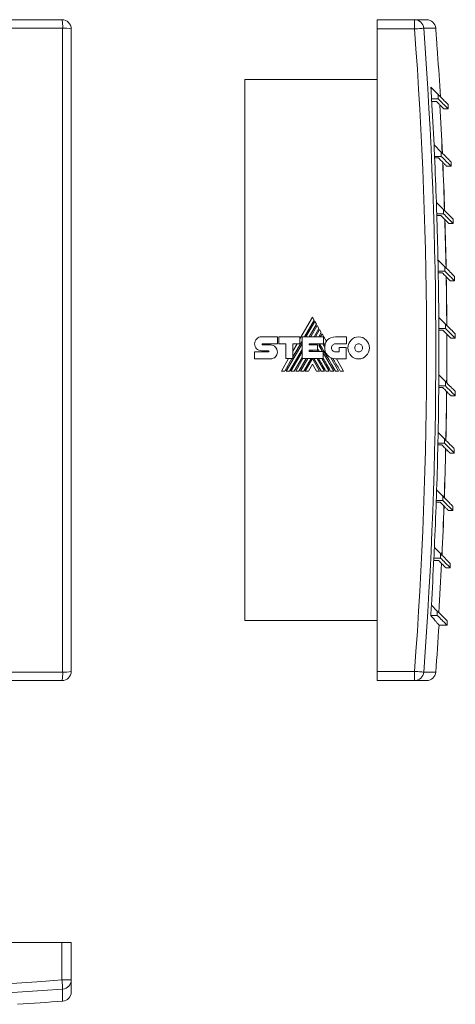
# Model space of a CAD drawing. Header units: millimetres. Extents: x 32 to 455, y -35 to 291.
# Tile 4 of 4: x 313 to 455, y -30 to 291. Entities that reach past the tile are written whole.
import ezdxf

# ---------------------------------------------------------------- set-up
doc = ezdxf.new("R2010")
doc.units = ezdxf.units.MM
doc.linetypes.add('PHANTOM', pattern=[12.7, 6.35, -1.27, 1.27, -1.27, 1.27, -1.27])
doc.layers.add('___VS___', color=7, linetype='Continuous', lineweight=15)

msp = doc.modelspace()

# ---------------------------------------------------------------- linework, layer by layer
at = {"color": 7, "linetype": 'Continuous', "lineweight": 15}
for p, q in [((117.89, 290.62), (326.89, 290.62)), ((429.4, 287.62), (429.4, 290.62)), ((429.4, 290.62), (441.57, 290.62)), ((441.57, 287.62), (441.57, 290.62)), ((441.57, 290.62), (445.49, 290.62)), ((327.11, 287.85), (117.66, 287.85)), ((327.11, 78.4), (327.11, 287.85)), ((329.89, 287.62), (329.89, 78.62)), ((441.57, 287.62), (429.4, 287.62)), ((429.4, 287.62), (429.4, 78.62)), ((448.72, 284.62), (448.7, 284.62)), ((449.06, 279.62), (449.07, 279.62)), ((386.4, 95.12), (386.4, 271.12)), ((386.4, 271.12), (429.4, 271.12)), ((446.89, 268.64), (449.28, 266.25)), ((449.28, 266.25), (449.28, 264.84)), ((449.28, 264.84), (447.12, 264.84)), ((452.47, 261.64), (452.47, 263.06)), ((451.02, 261.65), (452.47, 261.64)), ((447.91, 249.91), (450.24, 247.58)), ((450.24, 247.58), (450.24, 246.17)), ((450.24, 246.17), (448.09, 246.17)), ((448.11, 245.63), (449.37, 245.63)), ((453.43, 242.98), (453.43, 244.39)), ((452.02, 242.98), (453.43, 242.98)), ((448.68, 231.19), (450.96, 228.92)), ((450.96, 227.5), (448.8, 227.5)), ((450.96, 228.92), (450.96, 227.5)), ((448.82, 226.96), (450.09, 226.96)), ((452.73, 224.31), (454.15, 224.31)), ((454.15, 224.31), (454.15, 225.73)), ((449.2, 212.47), (451.42, 210.25)), ((451.42, 208.84), (449.27, 208.84)), ((449.28, 208.29), (450.55, 208.29)), ((451.42, 210.25), (451.42, 208.84)), ((453.2, 205.65), (454.61, 205.65)), ((454.61, 205.65), (454.61, 207.06)), ((408.36, 193.82), (404.28, 186.75)), ((405.77, 187.46), (408.91, 192.89)), ((409.15, 192.47), (406.26, 187.46)), ((408.91, 192.89), (408.36, 193.82)), ((409.68, 191.55), (409.15, 192.47)), ((449.47, 193.75), (451.64, 191.58)), ((407.32, 187.46), (409.68, 191.55)), ((409.92, 191.13), (407.8, 187.46)), ((408.87, 187.46), (410.46, 190.2)), ((410.7, 189.79), (409.35, 187.46)), ((410.46, 190.2), (409.92, 191.13)), ((411.24, 188.84), (410.7, 189.79)), ((451.64, 190.17), (449.49, 190.17)), ((449.49, 189.63), (450.77, 189.63)), ((451.64, 191.58), (451.64, 190.17)), ((391.81, 187.49), (396.95, 187.49)), ((396.95, 187.49), (396.95, 185.19)), ((397.46, 185.19), (397.46, 187.48)), ((397.46, 187.48), (404.28, 187.48)), ((402, 180.93), (404.97, 186.06)), ((404.28, 187.48), (404.28, 185.21)), ((404.97, 180.4), (404.97, 187.46)), ((404.97, 187.46), (411.93, 187.46)), ((410.44, 187.46), (411.24, 188.84)), ((411.48, 188.44), (410.91, 187.46)), ((412.9, 185.96), (411.48, 188.44)), ((411.93, 187.46), (411.93, 185.17)), ((415.82, 187.44), (419.4, 187.44)), ((419.4, 187.44), (419.4, 185.15)), ((453.41, 186.98), (454.83, 186.98)), ((454.83, 186.98), (454.83, 188.39)), ((389.56, 185.18), (389.56, 185.18)), ((394.07, 182.95), (391.82, 182.95)), ((392.11, 185.19), (396.95, 185.19)), ((392.12, 184.84), (394.73, 184.84)), ((399.67, 185.19), (397.46, 185.19)), ((399.67, 180.4), (399.67, 185.19)), ((399.83, 176.31), (404.97, 185.22)), ((400.89, 176.31), (404.97, 183.38)), ((404.28, 185.21), (402, 185.21)), ((402, 180.4), (402, 185.21)), ((403.39, 185.21), (402, 182.81)), ((407.28, 185.17), (411.93, 185.17)), ((407.28, 185.17), (407.28, 184.8)), ((407.28, 184.8), (410.05, 184.8)), ((407.28, 183.07), (410.05, 183.07)), ((407.28, 183.07), (407.28, 182.73)), ((407.28, 182.73), (411.89, 182.73)), ((407.7, 182.73), (407.9, 183.07)), ((407.82, 184.8), (408.03, 185.17)), ((408.17, 182.73), (408.37, 183.07)), ((408.9, 184.8), (409.12, 185.17)), ((409.37, 184.8), (409.59, 185.17)), ((409.86, 183.07), (410.06, 182.73)), ((410.05, 184.8), (410.05, 183.07)), ((410.44, 184.77), (410.67, 185.17)), ((410.44, 184.77), (411.62, 182.73)), ((411.75, 185.17), (412.35, 184.13)), ((411.89, 180.4), (411.89, 182.73)), ((419.4, 185.15), (415.82, 185.15)), ((415.82, 182.57), (417.06, 182.57)), ((417.06, 182.57), (417.06, 183.94)), ((417.06, 183.94), (419.32, 183.94)), ((419.32, 183.94), (419.32, 180.29)), ((389.56, 182.56), (394.07, 182.56)), ((394.73, 180.3), (389.56, 180.3)), ((400.61, 180.4), (398.25, 176.31)), ((399.34, 176.31), (401.7, 180.4)), ((399.67, 180.4), (402, 180.4)), ((401.38, 176.31), (404.97, 182.54)), ((402.43, 176.31), (404.97, 180.7)), ((402.92, 176.31), (405.27, 180.4)), ((403.98, 176.31), (406.35, 180.4)), ((404.47, 176.31), (406.83, 180.4)), ((404.97, 180.4), (411.89, 180.4)), ((405.54, 176.31), (407.9, 180.4)), ((406.02, 176.31), (408.35, 180.37)), ((410.69, 176.31), (408.35, 180.37)), ((411.18, 176.31), (408.81, 180.4)), ((409.87, 180.4), (412.23, 176.31)), ((411.41, 180.4), (413.77, 176.31)), ((411.89, 182.25), (415.33, 176.31)), ((414.39, 180.61), (416.87, 176.31)), ((419.32, 180.29), (415.84, 180.29)), ((418.48, 176.31), (416.18, 180.29)), ((408.35, 178.51), (407.07, 176.31)), ((408.35, 178.51), (409.63, 176.31)), ((449.49, 175.04), (451.61, 172.92)), ((451.61, 171.5), (449.46, 171.5)), ((449.46, 170.96), (450.74, 170.96)), ((451.61, 172.92), (451.61, 171.5)), ((453.38, 168.31), (454.8, 168.31)), ((454.8, 168.31), (454.8, 169.73)), ((449.25, 156.32), (451.32, 154.25)), ((451.32, 154.25), (451.32, 152.84)), ((449.17, 152.29), (450.45, 152.29)), ((451.32, 152.84), (449.18, 152.84)), ((454.51, 149.65), (454.51, 151.06)), ((453.1, 149.65), (454.51, 149.65)), ((448.77, 137.61), (450.79, 135.58)), ((450.79, 135.58), (450.79, 134.17)), ((448.63, 133.63), (449.92, 133.63)), ((450.79, 134.17), (448.65, 134.17)), ((453.98, 130.98), (453.98, 132.39)), ((452.56, 130.98), (453.98, 130.98)), ((448.03, 118.89), (450.01, 116.92)), ((450.01, 115.5), (447.87, 115.5)), ((450.01, 116.92), (450.01, 115.5)), ((447.83, 114.71), (449.39, 114.71)), ((451.77, 112.31), (453.2, 112.31)), ((453.2, 112.31), (453.2, 113.73)), ((447.04, 100.18), (448.98, 98.25)), ((448.98, 96.84), (446.84, 96.84)), ((448.98, 98.25), (448.98, 96.84)), ((386.4, 95.12), (429.4, 95.12)), ((449.53, 93.65), (452.17, 93.65)), ((452.17, 93.65), (452.17, 95.06)), ((117.66, 78.4), (327.11, 78.4)), ((429.4, 78.62), (441.57, 78.62)), ((429.4, 75.62), (429.4, 78.62)), ((441.57, 75.62), (441.57, 78.62)), ((326.89, 75.62), (117.89, 75.62)), ((441.57, 75.62), (429.4, 75.62)), ((445.49, 75.62), (441.57, 75.62)), ((326.89, -9.58), (117.89, -9.58)), ((326.89, -21.74), (326.89, -9.58)), ((326.89, -9.58), (329.89, -9.58)), ((329.89, -9.58), (329.89, -21.74)), ((326.89, -21.74), (329.89, -21.74)), ((329.89, -21.74), (329.89, -25.66))]:
    msp.add_line(p, q, dxfattribs=at)
at = {"color": 8, "linetype": 'Continuous', "lineweight": 15}
for p, q in [((448.48, 287.85), (444.55, 287.85)), ((444.55, 78.4), (448.48, 78.4)), ((327.11, -28.66), (327.11, -24.72))]:
    msp.add_line(p, q, dxfattribs=at)
at = {"color": 7, "linetype": 'Continuous', "lineweight": 15, "flags": 128}
for points in [[(444.55, 287.85), (444.46, 287.84), (444.26, 287.82), (443.97, 287.8), (443.6, 287.77), (443.16, 287.74), (442.66, 287.7), (442.12, 287.66), (441.57, 287.62)], [(448.66, 264.04), (447.53, 264.04), (447.16, 264.04)], [(417.4, 176.31), (416.68, 177.56), (416, 178.72), (415.51, 179.58), (415.04, 180.38)], [(444.55, 78.4), (444.46, 78.4), (444.26, 78.42), (443.97, 78.44), (443.6, 78.47), (443.16, 78.5), (442.66, 78.54), (442.12, 78.58), (441.57, 78.62)], [(326.89, -21.74), (326.93, -22.3), (326.97, -22.83), (327.01, -23.33), (327.04, -23.77), (327.07, -24.15), (327.09, -24.43), (327.1, -24.63), (327.11, -24.72)]]:
    msp.add_lwpolyline(points, dxfattribs=at)
at = {"color": 7, "linetype": 'Continuous', "lineweight": 15}
for centre, radius, start, end in [((317.94, 288.5), 9.2, 355.9138, 13.331), ((326.89, 287.62), 3, 0, 90), ((441.56, 287.63), 3, 4.2016, 89.9271), ((445.49, 287.62), 3, 4.2899, 90), ((327.77, 278.67), 9.2, 76.6701, 94.0852), ((-947.6, 183.12), 1393.09, 355.69801, 4.30199), ((-947.6, 183.12), 1396.08, 355.69801, 4.30199), ((-947.6, 183.12), 1400, 4.15759, 4.28991), ((-947.6, 183.12), 1399.98, 3.9525, 4.15764), ((-947.6, 183.12), 1400, 3.37539, 3.95245), ((-947.6, 183.12), 1397.1, 3.35301, 3.50922), ((-947.6, 183.12), 1397.1, 2.74022, 3.35301), ((-947.6, 183.12), 1399.66, 2.62535, 3.26806), ((-947.6, 183.12), 1399.7, 2.62343, 3.2661), ((-947.6, 183.12), 1397.1, 2.58645, 2.74022), ((-947.6, 183.12), 1397.1, 1.9718, 2.58645), ((-947.6, 183.12), 1399.66, 1.85997, 2.50402), ((-947.6, 183.12), 1399.7, 1.8581, 2.5021), ((-947.6, 183.12), 1397.1, 1.82035, 1.9718), ((-947.6, 183.12), 1397.1, 1.20379, 1.82035), ((-947.6, 183.12), 1399.66, 1.09492, 1.74037), ((-947.6, 183.12), 1399.7, 1.09309, 1.7385), ((-947.6, 183.12), 1397.1, 1.05458, 1.20379), ((-947.6, 183.12), 1397.1, 0.43605, 1.05458), ((-947.6, 183.12), 1399.66, 0.33006, 0.97698), ((-947.6, 183.12), 1399.7, 0.32828, 0.97517), ((-947.6, 183.12), 1397.1, 0.28899, 0.43605), ((-947.6, 183.12), 1397.1, 359.66845, 0.28899), ((416.24, 183.96), 3.9, 149.0381, 166.8386), ((-947.6, 183.12), 1399.66, 359.56526, 0.21372), ((-947.6, 183.12), 1399.7, 359.56353, 0.21195), ((415.84, 183.8), 3.51, 174.6401, 270), ((-947.6, 183.12), 1397.1, 359.52346, 359.66845), ((-947.6, 183.12), 1397.1, 358.90085, 359.52346), ((-947.6, 183.12), 1399.66, 358.80038, 359.45046), ((-947.6, 183.12), 1399.7, 358.79869, 359.44873), ((-947.6, 183.12), 1397.1, 358.75784, 358.90085), ((-947.6, 183.12), 1397.1, 358.1331, 358.75784), ((-947.6, 183.12), 1399.66, 358.03528, 358.68705), ((-947.6, 183.12), 1399.7, 358.03364, 358.68538), ((-947.6, 183.12), 1397.1, 357.992, 358.1331), ((-947.6, 183.12), 1397.1, 357.36506, 357.992), ((-947.6, 183.12), 1399.66, 357.26984, 357.92338), ((-947.6, 183.12), 1399.7, 357.26824, 357.92174), ((-947.6, 183.12), 1397.1, 357.2258, 357.36506), ((-947.6, 183.12), 1397.1, 356.59659, 357.2258), ((-947.6, 183.12), 1399.66, 356.5039, 357.15929), ((-947.6, 183.12), 1399.7, 356.50235, 357.15771), ((-947.6, 183.12), 1397.1, 356.4591, 356.59659), ((-947.6, 183.12), 1400, 355.71009, 356.33685), ((326.89, 78.62), 3, 270, 0), ((317.94, 77.74), 9.2, 346.669, 4.0862), ((327.77, 87.57), 9.2, 265.9138, 283.331), ((441.56, 78.62), 3, 270.073, 355.7984), ((445.49, 78.62), 3, 270, 355.7101), ((222.39, 1367.42), 1393.09, 265.69801, 274.30199), ((326.89, -21.74), 3, 274.2016, 359.927), ((222.39, 1367.42), 1396.08, 265.69801, 274.30199), ((222.39, 1367.42), 1400, 273.68584, 274.28991), ((326.89, -25.66), 3, 274.2899, 0)]:
    msp.add_arc(centre, radius, start, end, dxfattribs=at)
for points, knots in [([(452.46, 263.07), (452.46, 263.07), (452.45, 263.08), (452.3, 263.22), (452.06, 263.46), (451.72, 263.81), (451.27, 264.26), (450.54, 264.99), (449.78, 265.74), (449.28, 266.25)], [0, 0, 0, 0, 0.109685, 0.236433, 0.363181, 0.489928, 0.616676, 0.743424, 1, 1, 1, 1]), ([(451.02, 261.68), (451.03, 261.67), (451.06, 261.64), (450.81, 261.89), (450.31, 262.39), (449.59, 263.11), (448.97, 263.73), (448.66, 264.04)], [0, 0, 0, 0, 0.097896, 0.341763, 0.58563, 0.792781, 1, 1, 1, 1]), ([(449.28, 264.84), (449.83, 264.29), (450.92, 263.19), (451.91, 262.2), (452.44, 261.67), (452.42, 261.7), (452.41, 261.7)], [0, 0, 0, 0, 0.279464, 0.559016, 0.838611, 1, 1, 1, 1]), ([(453.43, 244.39), (453.36, 244.46), (453.22, 244.61), (452.16, 245.67), (450.88, 246.94), (450.24, 247.58)], [0, 0, 0, 0, 0.333393, 0.666603, 1, 1, 1, 1]), ([(449.37, 245.63), (449.56, 245.44), (450.12, 244.88), (450.86, 244.13), (451.52, 243.47), (451.91, 243.09), (452.03, 242.96), (452.02, 242.98), (452.02, 242.98)], [0, 0, 0, 0, 0.109607, 0.328829, 0.548051, 0.767273, 0.986495, 1, 1, 1, 1]), ([(450.24, 246.17), (450.79, 245.62), (451.89, 244.53), (452.88, 243.53), (453.4, 243.01), (453.38, 243.03), (453.37, 243.04)], [0, 0, 0, 0, 0.27971, 0.559704, 0.83987, 1, 1, 1, 1]), ([(454.15, 225.73), (454.08, 225.8), (453.94, 225.94), (452.87, 227), (451.6, 228.28), (450.96, 228.92)], [0, 0, 0, 0, 0.333393, 0.666603, 1, 1, 1, 1]), ([(450.96, 227.5), (451.51, 226.95), (452.6, 225.86), (453.59, 224.87), (454.12, 224.34), (454.1, 224.36), (454.09, 224.37)], [0, 0, 0, 0, 0.27971, 0.559704, 0.83987, 1, 1, 1, 1]), ([(450.09, 226.96), (450.27, 226.77), (450.83, 226.21), (451.58, 225.47), (452.24, 224.81), (452.62, 224.42), (452.75, 224.3), (452.73, 224.31), (452.73, 224.32)], [0, 0, 0, 0, 0.109607, 0.328829, 0.548051, 0.767273, 0.986495, 1, 1, 1, 1]), ([(450.55, 208.29), (450.74, 208.11), (451.3, 207.54), (452.05, 206.8), (452.7, 206.14), (453.09, 205.76), (453.22, 205.63), (453.2, 205.65), (453.2, 205.65)], [0, 0, 0, 0, 0.109607, 0.328829, 0.548051, 0.767273, 0.986495, 1, 1, 1, 1]), ([(454.61, 207.06), (454.54, 207.13), (454.4, 207.27), (453.34, 208.34), (452.06, 209.61), (451.42, 210.25)], [0, 0, 0, 0, 0.333393, 0.666603, 1, 1, 1, 1]), ([(451.42, 208.84), (451.97, 208.29), (453.07, 207.19), (454.06, 206.2), (454.58, 205.68), (454.56, 205.7), (454.55, 205.71)], [0, 0, 0, 0, 0.27971, 0.559704, 0.83987, 1, 1, 1, 1]), ([(450.77, 189.63), (450.96, 189.44), (451.52, 188.88), (452.26, 188.13), (452.92, 187.47), (453.31, 187.09), (453.43, 186.96), (453.41, 186.98), (453.41, 186.98)], [0, 0, 0, 0, 0.109607, 0.328829, 0.548051, 0.767273, 0.986495, 1, 1, 1, 1]), ([(454.83, 188.39), (454.76, 188.46), (454.62, 188.61), (453.55, 189.67), (452.28, 190.94), (451.64, 191.58)], [0, 0, 0, 0, 0.333393, 0.666603, 1, 1, 1, 1]), ([(451.64, 190.17), (452.19, 189.62), (453.28, 188.53), (454.27, 187.53), (454.8, 187.01), (454.78, 187.03), (454.77, 187.04)], [0, 0, 0, 0, 0.27971, 0.559704, 0.83987, 1, 1, 1, 1]), ([(450.74, 170.96), (450.92, 170.77), (451.48, 170.21), (452.23, 169.47), (452.89, 168.81), (453.27, 168.42), (453.4, 168.3), (453.38, 168.31), (453.38, 168.32)], [0, 0, 0, 0, 0.109607, 0.328829, 0.548051, 0.767273, 0.986495, 1, 1, 1, 1]), ([(454.8, 169.73), (454.73, 169.8), (454.58, 169.94), (453.52, 171), (452.24, 172.28), (451.61, 172.92)], [0, 0, 0, 0, 0.333393, 0.666603, 1, 1, 1, 1]), ([(451.61, 171.5), (452.15, 170.95), (453.25, 169.86), (454.24, 168.87), (454.77, 168.34), (454.74, 168.36), (454.74, 168.37)], [0, 0, 0, 0, 0.27971, 0.559704, 0.83987, 1, 1, 1, 1]), ([(454.51, 151.06), (454.44, 151.13), (454.3, 151.27), (453.24, 152.34), (451.96, 153.61), (451.32, 154.25)], [0, 0, 0, 0, 0.333393, 0.666603, 1, 1, 1, 1]), ([(450.45, 152.29), (450.64, 152.11), (451.2, 151.54), (451.95, 150.8), (452.6, 150.14), (452.99, 149.76), (453.12, 149.63), (453.1, 149.65), (453.1, 149.65)], [0, 0, 0, 0, 0.109607, 0.328829, 0.548051, 0.767273, 0.986495, 1, 1, 1, 1]), ([(451.32, 152.84), (451.87, 152.29), (452.97, 151.19), (453.96, 150.2), (454.48, 149.68), (454.46, 149.7), (454.45, 149.71)], [0, 0, 0, 0, 0.27971, 0.559704, 0.83987, 1, 1, 1, 1]), ([(453.98, 132.39), (453.91, 132.46), (453.77, 132.61), (452.71, 133.67), (451.43, 134.94), (450.79, 135.58)], [0, 0, 0, 0, 0.333393, 0.666603, 1, 1, 1, 1]), ([(449.92, 133.63), (450.11, 133.44), (450.67, 132.88), (451.41, 132.13), (452.07, 131.47), (452.46, 131.09), (452.58, 130.96), (452.57, 130.98), (452.56, 130.98)], [0, 0, 0, 0, 0.109607, 0.328829, 0.548051, 0.767273, 0.986495, 1, 1, 1, 1]), ([(450.79, 134.17), (451.34, 133.62), (452.44, 132.53), (453.43, 131.53), (453.95, 131.01), (453.93, 131.03), (453.92, 131.04)], [0, 0, 0, 0, 0.27971, 0.559704, 0.83987, 1, 1, 1, 1]), ([(453.2, 113.73), (453.13, 113.8), (452.99, 113.94), (451.92, 115), (450.65, 116.28), (450.01, 116.92)], [0, 0, 0, 0, 0.333393, 0.666603, 1, 1, 1, 1]), ([(450.01, 115.5), (450.56, 114.95), (451.65, 113.86), (452.64, 112.87), (453.17, 112.34), (453.15, 112.36), (453.14, 112.37)], [0, 0, 0, 0, 0.27971, 0.559704, 0.83987, 1, 1, 1, 1]), ([(449.39, 114.71), (449.57, 114.53), (450.1, 114), (450.8, 113.3), (451.39, 112.7), (451.74, 112.36), (451.76, 112.34), (451.77, 112.33)], [0, 0, 0, 0, 0.115243, 0.345738, 0.576233, 0.806728, 1, 1, 1, 1]), ([(446.84, 96.84), (447.02, 96.63), (447.54, 96.01), (448.25, 95.17), (448.9, 94.4), (449.33, 93.9), (449.54, 93.65), (449.52, 93.67), (449.52, 93.68)], [0, 0, 0, 0, 0.099859, 0.299583, 0.499307, 0.699032, 0.898756, 1, 1, 1, 1]), ([(452.17, 95.06), (452.1, 95.13), (451.95, 95.27), (450.89, 96.34), (449.62, 97.61), (448.98, 98.25)], [0, 0, 0, 0, 0.333393, 0.666603, 1, 1, 1, 1]), ([(448.98, 96.84), (449.52, 96.29), (450.62, 95.19), (451.61, 94.2), (452.14, 93.68), (452.11, 93.7), (452.11, 93.71)], [0, 0, 0, 0, 0.27971, 0.559704, 0.83987, 1, 1, 1, 1])]:
    msp.add_open_spline(points, degree=3, knots=knots, dxfattribs=at)
for points in [[(389.56, 185.18), (389.56, 185.81), (389.81, 186.39), (390.22, 186.81)], [(390.22, 186.81), (390.63, 187.23), (391.19, 187.49), (391.81, 187.49)], [(412.9, 185.96), (413.02, 186.15), (413.15, 186.32), (413.3, 186.47)], [(413.3, 186.47), (413.89, 187.07), (414.73, 187.44), (415.82, 187.44)], [(419.89, 183.86), (419.89, 184.86), (420.28, 185.76), (420.91, 186.41)], [(420.91, 186.41), (421.54, 187.06), (422.42, 187.47), (423.38, 187.47)], [(423.38, 187.47), (424.35, 187.47), (425.23, 187.06), (425.86, 186.41)], [(425.86, 186.41), (426.5, 185.76), (426.89, 184.86), (426.89, 183.86)], [(390.16, 183.59), (389.78, 183.96), (389.55, 184.49), (389.56, 185.18)], [(391.82, 182.95), (391.16, 182.96), (390.57, 183.18), (390.16, 183.59)], [(392.02, 185.14), (391.99, 185.11), (391.97, 185.05), (391.97, 185)], [(391.97, 185), (391.97, 184.95), (391.99, 184.91), (392.01, 184.88)], [(392.01, 184.88), (392.04, 184.86), (392.08, 184.84), (392.12, 184.84)], [(392.11, 185.19), (392.07, 185.19), (392.04, 185.17), (392.02, 185.14)], [(394.18, 182.89), (394.15, 182.93), (394.11, 182.95), (394.07, 182.95)], [(394.07, 182.56), (394.12, 182.56), (394.16, 182.58), (394.18, 182.61)], [(394.23, 182.74), (394.23, 182.8), (394.21, 182.85), (394.18, 182.89)], [(394.18, 182.61), (394.21, 182.65), (394.23, 182.69), (394.23, 182.74)], [(394.73, 184.84), (395.35, 184.84), (395.91, 184.57), (396.31, 184.14)], [(396.31, 184.14), (396.72, 183.71), (396.98, 183.12), (396.98, 182.48)], [(410.56, 182.73), (410.34, 183.11), (410.17, 183.4), (410.05, 183.61)], [(415.81, 176.31), (412.54, 181.95), (410.83, 184.9), (410.69, 185.17)], [(412.45, 184.85), (412.25, 185.2), (412.07, 185.5), (411.93, 185.74)], [(412.35, 184.13), (412.37, 184.37), (412.4, 184.61), (412.45, 184.85)], [(414.95, 184.77), (414.72, 184.54), (414.58, 184.22), (414.58, 183.86)], [(414.58, 183.86), (414.58, 183.51), (414.72, 183.18), (414.94, 182.95)], [(414.94, 182.95), (415.17, 182.72), (415.48, 182.57), (415.82, 182.57)], [(415.82, 185.15), (415.48, 185.15), (415.17, 185), (414.95, 184.77)], [(420.91, 181.32), (420.28, 181.97), (419.89, 182.87), (419.89, 183.86)], [(422.49, 184.8), (422.25, 184.56), (422.11, 184.23), (422.11, 183.86)], [(422.11, 183.86), (422.11, 183.5), (422.25, 183.17), (422.49, 182.93)], [(423.38, 185.18), (423.03, 185.18), (422.71, 185.04), (422.49, 184.8)], [(422.49, 182.93), (422.71, 182.69), (423.03, 182.55), (423.38, 182.55)], [(424.29, 184.8), (424.05, 185.04), (423.74, 185.18), (423.38, 185.18)], [(423.38, 182.55), (423.74, 182.55), (424.05, 182.69), (424.29, 182.93)], [(424.66, 183.86), (424.66, 184.23), (424.52, 184.56), (424.29, 184.8)], [(424.29, 182.93), (424.52, 183.17), (424.66, 183.5), (424.66, 183.86)], [(426.89, 183.86), (426.89, 182.87), (426.5, 181.98), (425.86, 181.33)], [(396.33, 180.93), (395.92, 180.54), (395.35, 180.3), (394.73, 180.3)], [(396.98, 182.48), (396.98, 181.86), (396.73, 181.32), (396.33, 180.93)], [(412.72, 176.31), (411.72, 178.03), (410.93, 179.39), (410.35, 180.4)], [(414.26, 176.31), (413.32, 177.94), (412.53, 179.3), (411.89, 180.41)], [(423.38, 180.27), (422.42, 180.27), (421.54, 180.67), (420.91, 181.32)], [(425.86, 181.33), (425.23, 180.67), (424.35, 180.27), (423.38, 180.27)]]:
    msp.add_open_spline(points, degree=3, dxfattribs=at)
at = {"layer": '___VS___', "linetype": 'PHANTOM'}
for p, q in [((389.56, 182.56), (389.56, 180.3)), ((398.25, 176.31), (399.34, 176.31)), ((399.83, 176.31), (400.89, 176.31)), ((401.38, 176.31), (402.43, 176.31)), ((402.92, 176.31), (403.98, 176.31)), ((404.47, 176.31), (405.54, 176.31)), ((406.02, 176.31), (407.07, 176.31)), ((409.63, 176.31), (410.69, 176.31)), ((411.18, 176.31), (412.23, 176.31)), ((412.72, 176.31), (413.77, 176.31)), ((414.26, 176.31), (415.33, 176.31)), ((415.81, 176.31), (416.87, 176.31)), ((417.4, 176.31), (418.48, 176.31))]:
    msp.add_line(p, q, dxfattribs=at)

doc.saveas('drawing.dxf')
